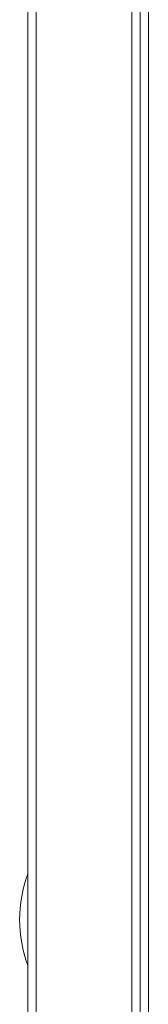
# Model space of a CAD drawing. Header units: centimetres. Extents: x 1912 to 37354, y 4932 to 6633.
# Tile 9 of 236: x 7192.97 to 7196.49, y 6117.84 to 6144.78. Entities that reach past the tile are written whole.
import ezdxf

# ---------------------------------------------------------------- set-up
doc = ezdxf.new("R2010")
doc.units = ezdxf.units.CM
doc.layers.add('IS_Gaz', color=40, linetype='Continuous', lineweight=40)
doc.layers.add('IS_Opis', color=250, linetype='Continuous', lineweight=9)

# ---------------------------------------------------------------- blocks, each defined once
blk = doc.blocks.new('robutprzód')
at = {"layer": 'IS_Gaz', "color": 18, "lineweight": 5, "true_color": 0x000000}
for p, q in [((69552.633, 3141.369), (69552.633, 3101.83)), ((69552.783, 3101.787), (69552.783, 3141.369)), ((69554.683, 3101.787), (69554.683, 3141.43)), ((69554.833, 3141.43), (69554.833, 3101.83)), ((69552.783, 3141.35), (69552.783, 3101.837)), ((69552.933, 3101.787), (69552.933, 3141.35))]:
    blk.add_line(p, q, dxfattribs=at)
blk.add_arc((69552.584, 3121.63), 2.399, 339.6319, 20.3681, dxfattribs=at)

msp = doc.modelspace()

# ---------------------------------------------------------------- block references
at = {"layer": 'IS_Opis', "xscale": 1.5, "yscale": 1.5, "zscale": 1.5, "rotation": 180}
msp.add_blockref('robutprzód', (111525.443, 10802.605), dxfattribs=at)

doc.saveas('drawing.dxf')
